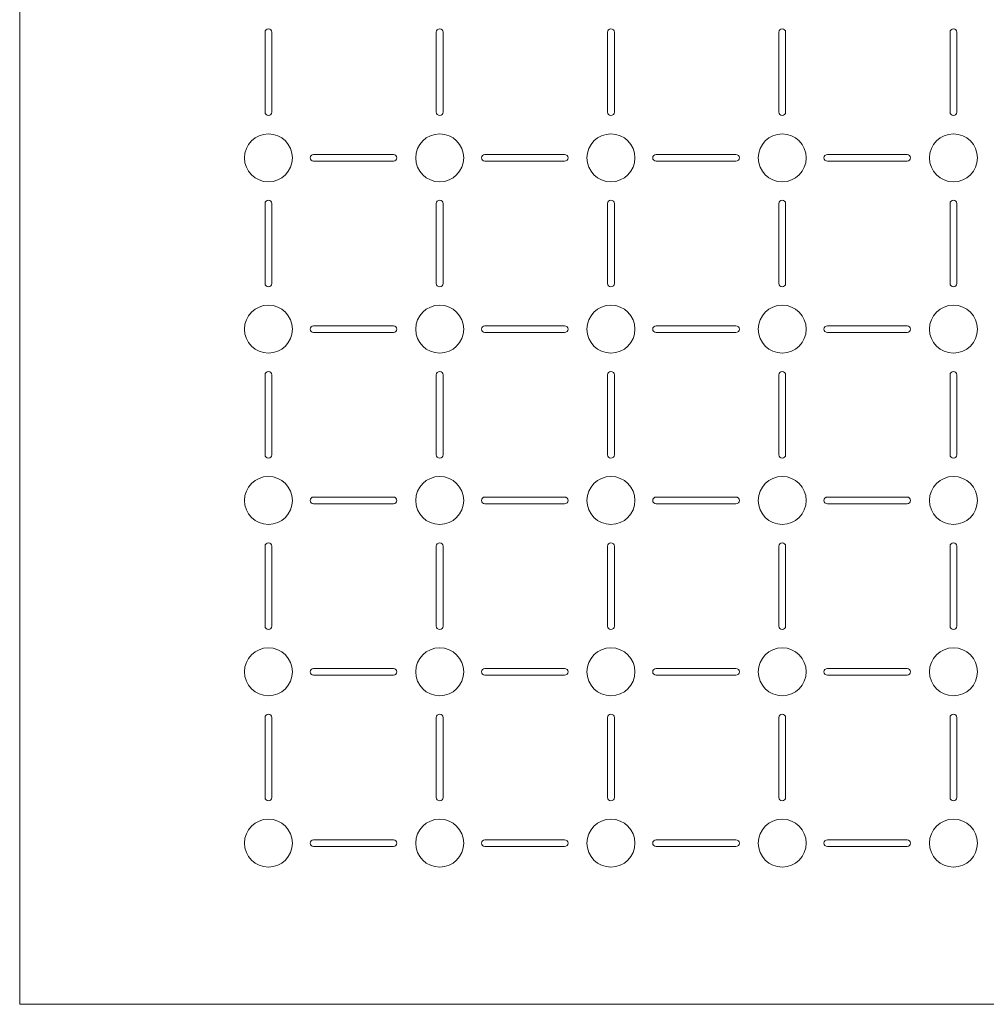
# Model space of a CAD drawing. Header units: millimetres. Extents: x 332 to 629, y -253 to 43.
# Tile 1 of 4: x 332 to 473, y -253 to -110. Entities that reach past the tile are written whole.
import ezdxf

# ---------------------------------------------------------------- set-up
doc = ezdxf.new("R2010")
doc.units = ezdxf.units.MM
doc.header["$MEASUREMENT"] = 0
doc.layers.add('Layer 1', color=7, linetype='Continuous')

msp = doc.modelspace()

# ---------------------------------------------------------------- linework, layer by layer
at = {"layer": 'Layer 1', "lineweight": 0}
msp.add_lwpolyline([(331.57, 43.5), (331.57, -253.5), (628.57, -253.5), (628.57, 43.5), (331.57, 43.5)], dxfattribs=at)
for points, knots in [([(367.38, -123.31), (367.38, -123.31), (367.38, -111.66), (367.38, -111.66), (367.38, -111.38), (367.6, -111.16), (367.88, -111.16), (368.15, -111.16), (368.38, -111.38), (368.38, -111.66), (368.38, -111.66), (368.38, -123.31), (368.38, -123.31), (368.38, -123.59), (368.15, -123.81), (367.88, -123.81), (367.6, -123.81), (367.38, -123.59), (367.38, -123.31)], [0, 0, 0, 0, 1, 1, 1, 2, 2, 2, 3, 3, 3, 4, 4, 4, 5, 5, 5, 6, 6, 6, 6]), ([(392.38, -123.31), (392.38, -123.31), (392.38, -111.66), (392.38, -111.66), (392.38, -111.38), (392.6, -111.16), (392.88, -111.16), (393.15, -111.16), (393.38, -111.38), (393.38, -111.66), (393.38, -111.66), (393.38, -123.31), (393.38, -123.31), (393.38, -123.59), (393.15, -123.81), (392.88, -123.81), (392.6, -123.81), (392.38, -123.59), (392.38, -123.31)], [0, 0, 0, 0, 1, 1, 1, 2, 2, 2, 3, 3, 3, 4, 4, 4, 5, 5, 5, 6, 6, 6, 6]), ([(417.38, -123.31), (417.38, -123.31), (417.38, -111.66), (417.38, -111.66), (417.38, -111.38), (417.6, -111.16), (417.88, -111.16), (418.15, -111.16), (418.38, -111.38), (418.38, -111.66), (418.38, -111.66), (418.38, -123.31), (418.38, -123.31), (418.38, -123.59), (418.15, -123.81), (417.88, -123.81), (417.6, -123.81), (417.38, -123.59), (417.38, -123.31)], [0, 0, 0, 0, 1, 1, 1, 2, 2, 2, 3, 3, 3, 4, 4, 4, 5, 5, 5, 6, 6, 6, 6]), ([(442.38, -123.31), (442.38, -123.31), (442.38, -111.66), (442.38, -111.66), (442.38, -111.38), (442.6, -111.16), (442.88, -111.16), (443.15, -111.16), (443.38, -111.38), (443.38, -111.66), (443.38, -111.66), (443.38, -123.31), (443.38, -123.31), (443.38, -123.59), (443.15, -123.81), (442.88, -123.81), (442.6, -123.81), (442.38, -123.59), (442.38, -123.31)], [0, 0, 0, 0, 1, 1, 1, 2, 2, 2, 3, 3, 3, 4, 4, 4, 5, 5, 5, 6, 6, 6, 6]), ([(467.38, -123.31), (467.38, -123.31), (467.38, -111.66), (467.38, -111.66), (467.38, -111.38), (467.6, -111.16), (467.88, -111.16), (468.15, -111.16), (468.38, -111.38), (468.38, -111.66), (468.38, -111.66), (468.38, -123.31), (468.38, -123.31), (468.38, -123.59), (468.15, -123.81), (467.88, -123.81), (467.6, -123.81), (467.38, -123.59), (467.38, -123.31)], [0, 0, 0, 0, 1, 1, 1, 2, 2, 2, 3, 3, 3, 4, 4, 4, 5, 5, 5, 6, 6, 6, 6]), ([(367.88, -133.48), (365.95, -133.48), (364.38, -131.92), (364.38, -129.98), (364.38, -128.05), (365.95, -126.48), (367.88, -126.48), (369.81, -126.48), (371.38, -128.05), (371.38, -129.98), (371.38, -131.92), (369.81, -133.48), (367.88, -133.48)], [0, 0, 0, 0, 1, 1, 1, 2, 2, 2, 3, 3, 3, 4, 4, 4, 4]), ([(392.88, -133.48), (390.95, -133.48), (389.38, -131.92), (389.38, -129.98), (389.38, -128.05), (390.95, -126.48), (392.88, -126.48), (394.81, -126.48), (396.38, -128.05), (396.38, -129.98), (396.38, -131.92), (394.81, -133.48), (392.88, -133.48)], [0, 0, 0, 0, 1, 1, 1, 2, 2, 2, 3, 3, 3, 4, 4, 4, 4]), ([(417.88, -133.48), (415.94, -133.48), (414.38, -131.92), (414.38, -129.98), (414.38, -128.05), (415.94, -126.48), (417.88, -126.48), (419.81, -126.48), (421.38, -128.05), (421.38, -129.98), (421.38, -131.92), (419.81, -133.48), (417.88, -133.48)], [0, 0, 0, 0, 1, 1, 1, 2, 2, 2, 3, 3, 3, 4, 4, 4, 4]), ([(442.88, -133.48), (440.95, -133.48), (439.38, -131.92), (439.38, -129.98), (439.38, -128.05), (440.95, -126.48), (442.88, -126.48), (444.81, -126.48), (446.38, -128.05), (446.38, -129.98), (446.38, -131.92), (444.81, -133.48), (442.88, -133.48)], [0, 0, 0, 0, 1, 1, 1, 2, 2, 2, 3, 3, 3, 4, 4, 4, 4]), ([(467.88, -133.48), (465.94, -133.48), (464.38, -131.92), (464.38, -129.98), (464.38, -128.05), (465.94, -126.48), (467.88, -126.48), (469.81, -126.48), (471.38, -128.05), (471.38, -129.98), (471.38, -131.92), (469.81, -133.48), (467.88, -133.48)], [0, 0, 0, 0, 1, 1, 1, 2, 2, 2, 3, 3, 3, 4, 4, 4, 4]), ([(386.12, -130.48), (386.12, -130.48), (374.47, -130.48), (374.47, -130.48), (374.19, -130.48), (373.97, -130.26), (373.97, -129.98), (373.97, -129.71), (374.19, -129.48), (374.47, -129.48), (374.47, -129.48), (386.12, -129.48), (386.12, -129.48), (386.4, -129.48), (386.62, -129.71), (386.62, -129.98), (386.62, -130.26), (386.4, -130.48), (386.12, -130.48)], [0, 0, 0, 0, 1, 1, 1, 2, 2, 2, 3, 3, 3, 4, 4, 4, 5, 5, 5, 6, 6, 6, 6]), ([(411.12, -130.48), (411.12, -130.48), (399.47, -130.48), (399.47, -130.48), (399.19, -130.48), (398.97, -130.26), (398.97, -129.98), (398.97, -129.71), (399.19, -129.48), (399.47, -129.48), (399.47, -129.48), (411.12, -129.48), (411.12, -129.48), (411.4, -129.48), (411.62, -129.71), (411.62, -129.98), (411.62, -130.26), (411.4, -130.48), (411.12, -130.48)], [0, 0, 0, 0, 1, 1, 1, 2, 2, 2, 3, 3, 3, 4, 4, 4, 5, 5, 5, 6, 6, 6, 6]), ([(436.12, -130.48), (436.12, -130.48), (424.47, -130.48), (424.47, -130.48), (424.19, -130.48), (423.97, -130.26), (423.97, -129.98), (423.97, -129.71), (424.19, -129.48), (424.47, -129.48), (424.47, -129.48), (436.12, -129.48), (436.12, -129.48), (436.4, -129.48), (436.62, -129.71), (436.62, -129.98), (436.62, -130.26), (436.4, -130.48), (436.12, -130.48)], [0, 0, 0, 0, 1, 1, 1, 2, 2, 2, 3, 3, 3, 4, 4, 4, 5, 5, 5, 6, 6, 6, 6]), ([(461.12, -130.48), (461.12, -130.48), (449.47, -130.48), (449.47, -130.48), (449.19, -130.48), (448.97, -130.26), (448.97, -129.98), (448.97, -129.71), (449.19, -129.48), (449.47, -129.48), (449.47, -129.48), (461.12, -129.48), (461.12, -129.48), (461.4, -129.48), (461.62, -129.71), (461.62, -129.98), (461.62, -130.26), (461.4, -130.48), (461.12, -130.48)], [0, 0, 0, 0, 1, 1, 1, 2, 2, 2, 3, 3, 3, 4, 4, 4, 5, 5, 5, 6, 6, 6, 6]), ([(367.38, -148.31), (367.38, -148.31), (367.38, -136.66), (367.38, -136.66), (367.38, -136.38), (367.6, -136.16), (367.88, -136.16), (368.15, -136.16), (368.38, -136.38), (368.38, -136.66), (368.38, -136.66), (368.38, -148.31), (368.38, -148.31), (368.38, -148.59), (368.15, -148.81), (367.88, -148.81), (367.6, -148.81), (367.38, -148.59), (367.38, -148.31)], [0, 0, 0, 0, 1, 1, 1, 2, 2, 2, 3, 3, 3, 4, 4, 4, 5, 5, 5, 6, 6, 6, 6]), ([(392.38, -148.31), (392.38, -148.31), (392.38, -136.66), (392.38, -136.66), (392.38, -136.38), (392.6, -136.16), (392.88, -136.16), (393.15, -136.16), (393.38, -136.38), (393.38, -136.66), (393.38, -136.66), (393.38, -148.31), (393.38, -148.31), (393.38, -148.59), (393.15, -148.81), (392.88, -148.81), (392.6, -148.81), (392.38, -148.59), (392.38, -148.31)], [0, 0, 0, 0, 1, 1, 1, 2, 2, 2, 3, 3, 3, 4, 4, 4, 5, 5, 5, 6, 6, 6, 6]), ([(417.38, -148.31), (417.38, -148.31), (417.38, -136.66), (417.38, -136.66), (417.38, -136.38), (417.6, -136.16), (417.88, -136.16), (418.15, -136.16), (418.38, -136.38), (418.38, -136.66), (418.38, -136.66), (418.38, -148.31), (418.38, -148.31), (418.38, -148.59), (418.15, -148.81), (417.88, -148.81), (417.6, -148.81), (417.38, -148.59), (417.38, -148.31)], [0, 0, 0, 0, 1, 1, 1, 2, 2, 2, 3, 3, 3, 4, 4, 4, 5, 5, 5, 6, 6, 6, 6]), ([(442.38, -148.31), (442.38, -148.31), (442.38, -136.66), (442.38, -136.66), (442.38, -136.38), (442.6, -136.16), (442.88, -136.16), (443.15, -136.16), (443.38, -136.38), (443.38, -136.66), (443.38, -136.66), (443.38, -148.31), (443.38, -148.31), (443.38, -148.59), (443.15, -148.81), (442.88, -148.81), (442.6, -148.81), (442.38, -148.59), (442.38, -148.31)], [0, 0, 0, 0, 1, 1, 1, 2, 2, 2, 3, 3, 3, 4, 4, 4, 5, 5, 5, 6, 6, 6, 6]), ([(467.38, -148.31), (467.38, -148.31), (467.38, -136.66), (467.38, -136.66), (467.38, -136.38), (467.6, -136.16), (467.88, -136.16), (468.15, -136.16), (468.38, -136.38), (468.38, -136.66), (468.38, -136.66), (468.38, -148.31), (468.38, -148.31), (468.38, -148.59), (468.15, -148.81), (467.88, -148.81), (467.6, -148.81), (467.38, -148.59), (467.38, -148.31)], [0, 0, 0, 0, 1, 1, 1, 2, 2, 2, 3, 3, 3, 4, 4, 4, 5, 5, 5, 6, 6, 6, 6]), ([(367.88, -158.48), (365.95, -158.48), (364.38, -156.92), (364.38, -154.98), (364.38, -153.05), (365.95, -151.48), (367.88, -151.48), (369.81, -151.48), (371.38, -153.05), (371.38, -154.98), (371.38, -156.92), (369.81, -158.48), (367.88, -158.48)], [0, 0, 0, 0, 1, 1, 1, 2, 2, 2, 3, 3, 3, 4, 4, 4, 4]), ([(392.88, -158.48), (390.95, -158.48), (389.38, -156.92), (389.38, -154.98), (389.38, -153.05), (390.95, -151.48), (392.88, -151.48), (394.81, -151.48), (396.38, -153.05), (396.38, -154.98), (396.38, -156.92), (394.81, -158.48), (392.88, -158.48)], [0, 0, 0, 0, 1, 1, 1, 2, 2, 2, 3, 3, 3, 4, 4, 4, 4]), ([(417.88, -158.48), (415.94, -158.48), (414.38, -156.92), (414.38, -154.98), (414.38, -153.05), (415.94, -151.48), (417.88, -151.48), (419.81, -151.48), (421.38, -153.05), (421.38, -154.98), (421.38, -156.92), (419.81, -158.48), (417.88, -158.48)], [0, 0, 0, 0, 1, 1, 1, 2, 2, 2, 3, 3, 3, 4, 4, 4, 4]), ([(442.88, -158.48), (440.95, -158.48), (439.38, -156.92), (439.38, -154.98), (439.38, -153.05), (440.95, -151.48), (442.88, -151.48), (444.81, -151.48), (446.38, -153.05), (446.38, -154.98), (446.38, -156.92), (444.81, -158.48), (442.88, -158.48)], [0, 0, 0, 0, 1, 1, 1, 2, 2, 2, 3, 3, 3, 4, 4, 4, 4]), ([(467.88, -158.48), (465.94, -158.48), (464.38, -156.92), (464.38, -154.98), (464.38, -153.05), (465.94, -151.48), (467.88, -151.48), (469.81, -151.48), (471.38, -153.05), (471.38, -154.98), (471.38, -156.92), (469.81, -158.48), (467.88, -158.48)], [0, 0, 0, 0, 1, 1, 1, 2, 2, 2, 3, 3, 3, 4, 4, 4, 4]), ([(386.12, -155.48), (386.12, -155.48), (374.47, -155.48), (374.47, -155.48), (374.19, -155.48), (373.97, -155.26), (373.97, -154.98), (373.97, -154.71), (374.19, -154.48), (374.47, -154.48), (374.47, -154.48), (386.12, -154.48), (386.12, -154.48), (386.4, -154.48), (386.62, -154.71), (386.62, -154.98), (386.62, -155.26), (386.4, -155.48), (386.12, -155.48)], [0, 0, 0, 0, 1, 1, 1, 2, 2, 2, 3, 3, 3, 4, 4, 4, 5, 5, 5, 6, 6, 6, 6]), ([(411.12, -155.48), (411.12, -155.48), (399.47, -155.48), (399.47, -155.48), (399.19, -155.48), (398.97, -155.26), (398.97, -154.98), (398.97, -154.71), (399.19, -154.48), (399.47, -154.48), (399.47, -154.48), (411.12, -154.48), (411.12, -154.48), (411.4, -154.48), (411.62, -154.71), (411.62, -154.98), (411.62, -155.26), (411.4, -155.48), (411.12, -155.48)], [0, 0, 0, 0, 1, 1, 1, 2, 2, 2, 3, 3, 3, 4, 4, 4, 5, 5, 5, 6, 6, 6, 6]), ([(436.12, -155.48), (436.12, -155.48), (424.47, -155.48), (424.47, -155.48), (424.19, -155.48), (423.97, -155.26), (423.97, -154.98), (423.97, -154.71), (424.19, -154.48), (424.47, -154.48), (424.47, -154.48), (436.12, -154.48), (436.12, -154.48), (436.4, -154.48), (436.62, -154.71), (436.62, -154.98), (436.62, -155.26), (436.4, -155.48), (436.12, -155.48)], [0, 0, 0, 0, 1, 1, 1, 2, 2, 2, 3, 3, 3, 4, 4, 4, 5, 5, 5, 6, 6, 6, 6]), ([(461.12, -155.48), (461.12, -155.48), (449.47, -155.48), (449.47, -155.48), (449.19, -155.48), (448.97, -155.26), (448.97, -154.98), (448.97, -154.71), (449.19, -154.48), (449.47, -154.48), (449.47, -154.48), (461.12, -154.48), (461.12, -154.48), (461.4, -154.48), (461.62, -154.71), (461.62, -154.98), (461.62, -155.26), (461.4, -155.48), (461.12, -155.48)], [0, 0, 0, 0, 1, 1, 1, 2, 2, 2, 3, 3, 3, 4, 4, 4, 5, 5, 5, 6, 6, 6, 6]), ([(367.38, -173.31), (367.38, -173.31), (367.38, -161.66), (367.38, -161.66), (367.38, -161.38), (367.6, -161.16), (367.88, -161.16), (368.15, -161.16), (368.38, -161.38), (368.38, -161.66), (368.38, -161.66), (368.38, -173.31), (368.38, -173.31), (368.38, -173.59), (368.15, -173.81), (367.88, -173.81), (367.6, -173.81), (367.38, -173.59), (367.38, -173.31)], [0, 0, 0, 0, 1, 1, 1, 2, 2, 2, 3, 3, 3, 4, 4, 4, 5, 5, 5, 6, 6, 6, 6]), ([(392.38, -173.31), (392.38, -173.31), (392.38, -161.66), (392.38, -161.66), (392.38, -161.38), (392.6, -161.16), (392.88, -161.16), (393.15, -161.16), (393.38, -161.38), (393.38, -161.66), (393.38, -161.66), (393.38, -173.31), (393.38, -173.31), (393.38, -173.59), (393.15, -173.81), (392.88, -173.81), (392.6, -173.81), (392.38, -173.59), (392.38, -173.31)], [0, 0, 0, 0, 1, 1, 1, 2, 2, 2, 3, 3, 3, 4, 4, 4, 5, 5, 5, 6, 6, 6, 6]), ([(417.38, -173.31), (417.38, -173.31), (417.38, -161.66), (417.38, -161.66), (417.38, -161.38), (417.6, -161.16), (417.88, -161.16), (418.15, -161.16), (418.38, -161.38), (418.38, -161.66), (418.38, -161.66), (418.38, -173.31), (418.38, -173.31), (418.38, -173.59), (418.15, -173.81), (417.88, -173.81), (417.6, -173.81), (417.38, -173.59), (417.38, -173.31)], [0, 0, 0, 0, 1, 1, 1, 2, 2, 2, 3, 3, 3, 4, 4, 4, 5, 5, 5, 6, 6, 6, 6]), ([(442.38, -173.31), (442.38, -173.31), (442.38, -161.66), (442.38, -161.66), (442.38, -161.38), (442.6, -161.16), (442.88, -161.16), (443.15, -161.16), (443.38, -161.38), (443.38, -161.66), (443.38, -161.66), (443.38, -173.31), (443.38, -173.31), (443.38, -173.59), (443.15, -173.81), (442.88, -173.81), (442.6, -173.81), (442.38, -173.59), (442.38, -173.31)], [0, 0, 0, 0, 1, 1, 1, 2, 2, 2, 3, 3, 3, 4, 4, 4, 5, 5, 5, 6, 6, 6, 6]), ([(467.38, -173.31), (467.38, -173.31), (467.38, -161.66), (467.38, -161.66), (467.38, -161.38), (467.6, -161.16), (467.88, -161.16), (468.15, -161.16), (468.38, -161.38), (468.38, -161.66), (468.38, -161.66), (468.38, -173.31), (468.38, -173.31), (468.38, -173.59), (468.15, -173.81), (467.88, -173.81), (467.6, -173.81), (467.38, -173.59), (467.38, -173.31)], [0, 0, 0, 0, 1, 1, 1, 2, 2, 2, 3, 3, 3, 4, 4, 4, 5, 5, 5, 6, 6, 6, 6]), ([(367.88, -183.48), (365.95, -183.48), (364.38, -181.92), (364.38, -179.98), (364.38, -178.05), (365.95, -176.48), (367.88, -176.48), (369.81, -176.48), (371.38, -178.05), (371.38, -179.98), (371.38, -181.92), (369.81, -183.48), (367.88, -183.48)], [0, 0, 0, 0, 1, 1, 1, 2, 2, 2, 3, 3, 3, 4, 4, 4, 4]), ([(392.88, -183.48), (390.95, -183.48), (389.38, -181.92), (389.38, -179.98), (389.38, -178.05), (390.95, -176.48), (392.88, -176.48), (394.81, -176.48), (396.38, -178.05), (396.38, -179.98), (396.38, -181.92), (394.81, -183.48), (392.88, -183.48)], [0, 0, 0, 0, 1, 1, 1, 2, 2, 2, 3, 3, 3, 4, 4, 4, 4]), ([(417.88, -183.48), (415.94, -183.48), (414.38, -181.92), (414.38, -179.98), (414.38, -178.05), (415.94, -176.48), (417.88, -176.48), (419.81, -176.48), (421.38, -178.05), (421.38, -179.98), (421.38, -181.92), (419.81, -183.48), (417.88, -183.48)], [0, 0, 0, 0, 1, 1, 1, 2, 2, 2, 3, 3, 3, 4, 4, 4, 4]), ([(442.88, -183.48), (440.95, -183.48), (439.38, -181.92), (439.38, -179.98), (439.38, -178.05), (440.95, -176.48), (442.88, -176.48), (444.81, -176.48), (446.38, -178.05), (446.38, -179.98), (446.38, -181.92), (444.81, -183.48), (442.88, -183.48)], [0, 0, 0, 0, 1, 1, 1, 2, 2, 2, 3, 3, 3, 4, 4, 4, 4]), ([(467.88, -183.48), (465.94, -183.48), (464.38, -181.92), (464.38, -179.98), (464.38, -178.05), (465.94, -176.48), (467.88, -176.48), (469.81, -176.48), (471.38, -178.05), (471.38, -179.98), (471.38, -181.92), (469.81, -183.48), (467.88, -183.48)], [0, 0, 0, 0, 1, 1, 1, 2, 2, 2, 3, 3, 3, 4, 4, 4, 4]), ([(386.12, -180.48), (386.12, -180.48), (374.47, -180.48), (374.47, -180.48), (374.19, -180.48), (373.97, -180.26), (373.97, -179.98), (373.97, -179.71), (374.19, -179.48), (374.47, -179.48), (374.47, -179.48), (386.12, -179.48), (386.12, -179.48), (386.4, -179.48), (386.62, -179.71), (386.62, -179.98), (386.62, -180.26), (386.4, -180.48), (386.12, -180.48)], [0, 0, 0, 0, 1, 1, 1, 2, 2, 2, 3, 3, 3, 4, 4, 4, 5, 5, 5, 6, 6, 6, 6]), ([(411.12, -180.48), (411.12, -180.48), (399.47, -180.48), (399.47, -180.48), (399.19, -180.48), (398.97, -180.26), (398.97, -179.98), (398.97, -179.71), (399.19, -179.48), (399.47, -179.48), (399.47, -179.48), (411.12, -179.48), (411.12, -179.48), (411.4, -179.48), (411.62, -179.71), (411.62, -179.98), (411.62, -180.26), (411.4, -180.48), (411.12, -180.48)], [0, 0, 0, 0, 1, 1, 1, 2, 2, 2, 3, 3, 3, 4, 4, 4, 5, 5, 5, 6, 6, 6, 6]), ([(436.12, -180.48), (436.12, -180.48), (424.47, -180.48), (424.47, -180.48), (424.19, -180.48), (423.97, -180.26), (423.97, -179.98), (423.97, -179.71), (424.19, -179.48), (424.47, -179.48), (424.47, -179.48), (436.12, -179.48), (436.12, -179.48), (436.4, -179.48), (436.62, -179.71), (436.62, -179.98), (436.62, -180.26), (436.4, -180.48), (436.12, -180.48)], [0, 0, 0, 0, 1, 1, 1, 2, 2, 2, 3, 3, 3, 4, 4, 4, 5, 5, 5, 6, 6, 6, 6]), ([(461.12, -180.48), (461.12, -180.48), (449.47, -180.48), (449.47, -180.48), (449.19, -180.48), (448.97, -180.26), (448.97, -179.98), (448.97, -179.71), (449.19, -179.48), (449.47, -179.48), (449.47, -179.48), (461.12, -179.48), (461.12, -179.48), (461.4, -179.48), (461.62, -179.71), (461.62, -179.98), (461.62, -180.26), (461.4, -180.48), (461.12, -180.48)], [0, 0, 0, 0, 1, 1, 1, 2, 2, 2, 3, 3, 3, 4, 4, 4, 5, 5, 5, 6, 6, 6, 6]), ([(367.38, -198.31), (367.38, -198.31), (367.38, -186.66), (367.38, -186.66), (367.38, -186.38), (367.6, -186.16), (367.88, -186.16), (368.15, -186.16), (368.38, -186.38), (368.38, -186.66), (368.38, -186.66), (368.38, -198.31), (368.38, -198.31), (368.38, -198.59), (368.15, -198.81), (367.88, -198.81), (367.6, -198.81), (367.38, -198.59), (367.38, -198.31)], [0, 0, 0, 0, 1, 1, 1, 2, 2, 2, 3, 3, 3, 4, 4, 4, 5, 5, 5, 6, 6, 6, 6]), ([(392.38, -198.31), (392.38, -198.31), (392.38, -186.66), (392.38, -186.66), (392.38, -186.38), (392.6, -186.16), (392.88, -186.16), (393.15, -186.16), (393.38, -186.38), (393.38, -186.66), (393.38, -186.66), (393.38, -198.31), (393.38, -198.31), (393.38, -198.59), (393.15, -198.81), (392.88, -198.81), (392.6, -198.81), (392.38, -198.59), (392.38, -198.31)], [0, 0, 0, 0, 1, 1, 1, 2, 2, 2, 3, 3, 3, 4, 4, 4, 5, 5, 5, 6, 6, 6, 6]), ([(417.38, -198.31), (417.38, -198.31), (417.38, -186.66), (417.38, -186.66), (417.38, -186.38), (417.6, -186.16), (417.88, -186.16), (418.15, -186.16), (418.38, -186.38), (418.38, -186.66), (418.38, -186.66), (418.38, -198.31), (418.38, -198.31), (418.38, -198.59), (418.15, -198.81), (417.88, -198.81), (417.6, -198.81), (417.38, -198.59), (417.38, -198.31)], [0, 0, 0, 0, 1, 1, 1, 2, 2, 2, 3, 3, 3, 4, 4, 4, 5, 5, 5, 6, 6, 6, 6]), ([(442.38, -198.31), (442.38, -198.31), (442.38, -186.66), (442.38, -186.66), (442.38, -186.38), (442.6, -186.16), (442.88, -186.16), (443.15, -186.16), (443.38, -186.38), (443.38, -186.66), (443.38, -186.66), (443.38, -198.31), (443.38, -198.31), (443.38, -198.59), (443.15, -198.81), (442.88, -198.81), (442.6, -198.81), (442.38, -198.59), (442.38, -198.31)], [0, 0, 0, 0, 1, 1, 1, 2, 2, 2, 3, 3, 3, 4, 4, 4, 5, 5, 5, 6, 6, 6, 6]), ([(467.38, -198.31), (467.38, -198.31), (467.38, -186.66), (467.38, -186.66), (467.38, -186.38), (467.6, -186.16), (467.88, -186.16), (468.15, -186.16), (468.38, -186.38), (468.38, -186.66), (468.38, -186.66), (468.38, -198.31), (468.38, -198.31), (468.38, -198.59), (468.15, -198.81), (467.88, -198.81), (467.6, -198.81), (467.38, -198.59), (467.38, -198.31)], [0, 0, 0, 0, 1, 1, 1, 2, 2, 2, 3, 3, 3, 4, 4, 4, 5, 5, 5, 6, 6, 6, 6]), ([(367.88, -208.48), (365.95, -208.48), (364.38, -206.92), (364.38, -204.98), (364.38, -203.05), (365.95, -201.48), (367.88, -201.48), (369.81, -201.48), (371.38, -203.05), (371.38, -204.98), (371.38, -206.92), (369.81, -208.48), (367.88, -208.48)], [0, 0, 0, 0, 1, 1, 1, 2, 2, 2, 3, 3, 3, 4, 4, 4, 4]), ([(392.88, -208.48), (390.95, -208.48), (389.38, -206.92), (389.38, -204.98), (389.38, -203.05), (390.95, -201.48), (392.88, -201.48), (394.81, -201.48), (396.38, -203.05), (396.38, -204.98), (396.38, -206.92), (394.81, -208.48), (392.88, -208.48)], [0, 0, 0, 0, 1, 1, 1, 2, 2, 2, 3, 3, 3, 4, 4, 4, 4]), ([(417.88, -208.48), (415.94, -208.48), (414.38, -206.92), (414.38, -204.98), (414.38, -203.05), (415.94, -201.48), (417.88, -201.48), (419.81, -201.48), (421.38, -203.05), (421.38, -204.98), (421.38, -206.92), (419.81, -208.48), (417.88, -208.48)], [0, 0, 0, 0, 1, 1, 1, 2, 2, 2, 3, 3, 3, 4, 4, 4, 4]), ([(442.88, -208.48), (440.95, -208.48), (439.38, -206.92), (439.38, -204.98), (439.38, -203.05), (440.95, -201.48), (442.88, -201.48), (444.81, -201.48), (446.38, -203.05), (446.38, -204.98), (446.38, -206.92), (444.81, -208.48), (442.88, -208.48)], [0, 0, 0, 0, 1, 1, 1, 2, 2, 2, 3, 3, 3, 4, 4, 4, 4]), ([(467.88, -208.48), (465.94, -208.48), (464.38, -206.92), (464.38, -204.98), (464.38, -203.05), (465.94, -201.48), (467.88, -201.48), (469.81, -201.48), (471.38, -203.05), (471.38, -204.98), (471.38, -206.92), (469.81, -208.48), (467.88, -208.48)], [0, 0, 0, 0, 1, 1, 1, 2, 2, 2, 3, 3, 3, 4, 4, 4, 4]), ([(386.12, -205.48), (386.12, -205.48), (374.47, -205.48), (374.47, -205.48), (374.19, -205.48), (373.97, -205.26), (373.97, -204.98), (373.97, -204.71), (374.19, -204.49), (374.47, -204.49), (374.47, -204.49), (386.12, -204.49), (386.12, -204.49), (386.4, -204.49), (386.62, -204.71), (386.62, -204.98), (386.62, -205.26), (386.4, -205.48), (386.12, -205.48)], [0, 0, 0, 0, 1, 1, 1, 2, 2, 2, 3, 3, 3, 4, 4, 4, 5, 5, 5, 6, 6, 6, 6]), ([(411.12, -205.48), (411.12, -205.48), (399.47, -205.48), (399.47, -205.48), (399.19, -205.48), (398.97, -205.26), (398.97, -204.98), (398.97, -204.71), (399.19, -204.49), (399.47, -204.49), (399.47, -204.49), (411.12, -204.49), (411.12, -204.49), (411.4, -204.49), (411.62, -204.71), (411.62, -204.98), (411.62, -205.26), (411.4, -205.48), (411.12, -205.48)], [0, 0, 0, 0, 1, 1, 1, 2, 2, 2, 3, 3, 3, 4, 4, 4, 5, 5, 5, 6, 6, 6, 6]), ([(436.12, -205.48), (436.12, -205.48), (424.47, -205.48), (424.47, -205.48), (424.19, -205.48), (423.97, -205.26), (423.97, -204.98), (423.97, -204.71), (424.19, -204.49), (424.47, -204.49), (424.47, -204.49), (436.12, -204.49), (436.12, -204.49), (436.4, -204.49), (436.62, -204.71), (436.62, -204.98), (436.62, -205.26), (436.4, -205.48), (436.12, -205.48)], [0, 0, 0, 0, 1, 1, 1, 2, 2, 2, 3, 3, 3, 4, 4, 4, 5, 5, 5, 6, 6, 6, 6]), ([(461.12, -205.48), (461.12, -205.48), (449.47, -205.48), (449.47, -205.48), (449.19, -205.48), (448.97, -205.26), (448.97, -204.98), (448.97, -204.71), (449.19, -204.49), (449.47, -204.49), (449.47, -204.49), (461.12, -204.49), (461.12, -204.49), (461.4, -204.49), (461.62, -204.71), (461.62, -204.98), (461.62, -205.26), (461.4, -205.48), (461.12, -205.48)], [0, 0, 0, 0, 1, 1, 1, 2, 2, 2, 3, 3, 3, 4, 4, 4, 5, 5, 5, 6, 6, 6, 6]), ([(367.38, -223.31), (367.38, -223.31), (367.38, -211.66), (367.38, -211.66), (367.38, -211.38), (367.6, -211.16), (367.88, -211.16), (368.15, -211.16), (368.38, -211.38), (368.38, -211.66), (368.38, -211.66), (368.38, -223.31), (368.38, -223.31), (368.38, -223.59), (368.15, -223.81), (367.88, -223.81), (367.6, -223.81), (367.38, -223.59), (367.38, -223.31)], [0, 0, 0, 0, 1, 1, 1, 2, 2, 2, 3, 3, 3, 4, 4, 4, 5, 5, 5, 6, 6, 6, 6]), ([(392.38, -223.31), (392.38, -223.31), (392.38, -211.66), (392.38, -211.66), (392.38, -211.38), (392.6, -211.16), (392.88, -211.16), (393.15, -211.16), (393.38, -211.38), (393.38, -211.66), (393.38, -211.66), (393.38, -223.31), (393.38, -223.31), (393.38, -223.59), (393.15, -223.81), (392.88, -223.81), (392.6, -223.81), (392.38, -223.59), (392.38, -223.31)], [0, 0, 0, 0, 1, 1, 1, 2, 2, 2, 3, 3, 3, 4, 4, 4, 5, 5, 5, 6, 6, 6, 6]), ([(417.38, -223.31), (417.38, -223.31), (417.38, -211.66), (417.38, -211.66), (417.38, -211.38), (417.6, -211.16), (417.88, -211.16), (418.15, -211.16), (418.38, -211.38), (418.38, -211.66), (418.38, -211.66), (418.38, -223.31), (418.38, -223.31), (418.38, -223.59), (418.15, -223.81), (417.88, -223.81), (417.6, -223.81), (417.38, -223.59), (417.38, -223.31)], [0, 0, 0, 0, 1, 1, 1, 2, 2, 2, 3, 3, 3, 4, 4, 4, 5, 5, 5, 6, 6, 6, 6]), ([(442.38, -223.31), (442.38, -223.31), (442.38, -211.66), (442.38, -211.66), (442.38, -211.38), (442.6, -211.16), (442.88, -211.16), (443.15, -211.16), (443.38, -211.38), (443.38, -211.66), (443.38, -211.66), (443.38, -223.31), (443.38, -223.31), (443.38, -223.59), (443.15, -223.81), (442.88, -223.81), (442.6, -223.81), (442.38, -223.59), (442.38, -223.31)], [0, 0, 0, 0, 1, 1, 1, 2, 2, 2, 3, 3, 3, 4, 4, 4, 5, 5, 5, 6, 6, 6, 6]), ([(467.38, -223.31), (467.38, -223.31), (467.38, -211.66), (467.38, -211.66), (467.38, -211.38), (467.6, -211.16), (467.88, -211.16), (468.15, -211.16), (468.38, -211.38), (468.38, -211.66), (468.38, -211.66), (468.38, -223.31), (468.38, -223.31), (468.38, -223.59), (468.15, -223.81), (467.88, -223.81), (467.6, -223.81), (467.38, -223.59), (467.38, -223.31)], [0, 0, 0, 0, 1, 1, 1, 2, 2, 2, 3, 3, 3, 4, 4, 4, 5, 5, 5, 6, 6, 6, 6]), ([(367.88, -233.48), (365.95, -233.48), (364.38, -231.92), (364.38, -229.98), (364.38, -228.05), (365.95, -226.48), (367.88, -226.48), (369.81, -226.48), (371.38, -228.05), (371.38, -229.98), (371.38, -231.92), (369.81, -233.48), (367.88, -233.48)], [0, 0, 0, 0, 1, 1, 1, 2, 2, 2, 3, 3, 3, 4, 4, 4, 4]), ([(392.88, -233.48), (390.95, -233.48), (389.38, -231.92), (389.38, -229.98), (389.38, -228.05), (390.95, -226.48), (392.88, -226.48), (394.81, -226.48), (396.38, -228.05), (396.38, -229.98), (396.38, -231.92), (394.81, -233.48), (392.88, -233.48)], [0, 0, 0, 0, 1, 1, 1, 2, 2, 2, 3, 3, 3, 4, 4, 4, 4]), ([(417.88, -233.48), (415.94, -233.48), (414.38, -231.92), (414.38, -229.98), (414.38, -228.05), (415.94, -226.48), (417.88, -226.48), (419.81, -226.48), (421.38, -228.05), (421.38, -229.98), (421.38, -231.92), (419.81, -233.48), (417.88, -233.48)], [0, 0, 0, 0, 1, 1, 1, 2, 2, 2, 3, 3, 3, 4, 4, 4, 4]), ([(442.88, -233.48), (440.95, -233.48), (439.38, -231.92), (439.38, -229.98), (439.38, -228.05), (440.95, -226.48), (442.88, -226.48), (444.81, -226.48), (446.38, -228.05), (446.38, -229.98), (446.38, -231.92), (444.81, -233.48), (442.88, -233.48)], [0, 0, 0, 0, 1, 1, 1, 2, 2, 2, 3, 3, 3, 4, 4, 4, 4]), ([(467.88, -233.48), (465.94, -233.48), (464.38, -231.92), (464.38, -229.98), (464.38, -228.05), (465.94, -226.48), (467.88, -226.48), (469.81, -226.48), (471.38, -228.05), (471.38, -229.98), (471.38, -231.92), (469.81, -233.48), (467.88, -233.48)], [0, 0, 0, 0, 1, 1, 1, 2, 2, 2, 3, 3, 3, 4, 4, 4, 4]), ([(386.12, -230.48), (386.12, -230.48), (374.47, -230.48), (374.47, -230.48), (374.19, -230.48), (373.97, -230.26), (373.97, -229.98), (373.97, -229.71), (374.19, -229.49), (374.47, -229.49), (374.47, -229.49), (386.12, -229.49), (386.12, -229.49), (386.4, -229.49), (386.62, -229.71), (386.62, -229.98), (386.62, -230.26), (386.4, -230.48), (386.12, -230.48)], [0, 0, 0, 0, 1, 1, 1, 2, 2, 2, 3, 3, 3, 4, 4, 4, 5, 5, 5, 6, 6, 6, 6]), ([(411.12, -230.48), (411.12, -230.48), (399.47, -230.48), (399.47, -230.48), (399.19, -230.48), (398.97, -230.26), (398.97, -229.98), (398.97, -229.71), (399.19, -229.49), (399.47, -229.49), (399.47, -229.49), (411.12, -229.49), (411.12, -229.49), (411.4, -229.49), (411.62, -229.71), (411.62, -229.98), (411.62, -230.26), (411.4, -230.48), (411.12, -230.48)], [0, 0, 0, 0, 1, 1, 1, 2, 2, 2, 3, 3, 3, 4, 4, 4, 5, 5, 5, 6, 6, 6, 6]), ([(436.12, -230.48), (436.12, -230.48), (424.47, -230.48), (424.47, -230.48), (424.19, -230.48), (423.97, -230.26), (423.97, -229.98), (423.97, -229.71), (424.19, -229.49), (424.47, -229.49), (424.47, -229.49), (436.12, -229.49), (436.12, -229.49), (436.4, -229.49), (436.62, -229.71), (436.62, -229.98), (436.62, -230.26), (436.4, -230.48), (436.12, -230.48)], [0, 0, 0, 0, 1, 1, 1, 2, 2, 2, 3, 3, 3, 4, 4, 4, 5, 5, 5, 6, 6, 6, 6]), ([(461.12, -230.48), (461.12, -230.48), (449.47, -230.48), (449.47, -230.48), (449.19, -230.48), (448.97, -230.26), (448.97, -229.98), (448.97, -229.71), (449.19, -229.49), (449.47, -229.49), (449.47, -229.49), (461.12, -229.49), (461.12, -229.49), (461.4, -229.49), (461.62, -229.71), (461.62, -229.98), (461.62, -230.26), (461.4, -230.48), (461.12, -230.48)], [0, 0, 0, 0, 1, 1, 1, 2, 2, 2, 3, 3, 3, 4, 4, 4, 5, 5, 5, 6, 6, 6, 6])]:
    msp.add_open_spline(points, degree=3, knots=knots, dxfattribs=at)

doc.saveas('drawing.dxf')
